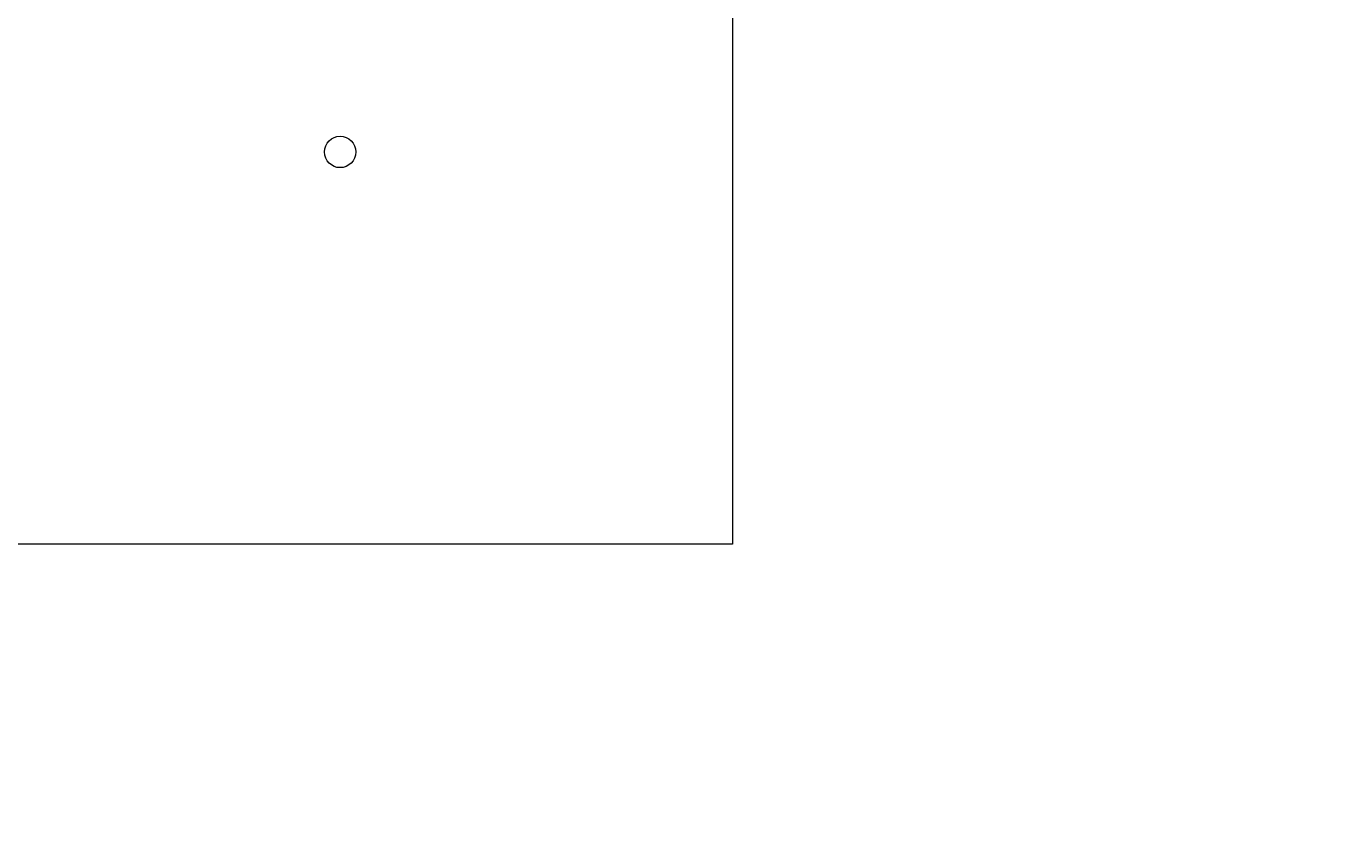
# Model space of a CAD drawing. Header units: centimetres. Extents: x -228435 to 46820, y -89367 to 152985.
# Tile 103 of 256: x -15040 to -13358, y 17250 to 18260. Entities that reach past the tile are written whole.
import ezdxf

# ---------------------------------------------------------------- set-up
doc = ezdxf.new("R2010")
doc.units = ezdxf.units.CM
doc.header["$LTSCALE"] = 50
doc.header["$PDMODE"] = 35
doc.header["$PDSIZE"] = 0.1
doc.layers.get('0').update_dxf_attribs({"color": 8})
doc.layers.get('DEFPOINTS').update_dxf_attribs({"color": 8})
doc.layers.add('Kondygnacja  -0_5$0$ARCH_INFO_WYMIARY', color=8, linetype='Continuous', lineweight=9)
doc.layers.add('SU Lampy kwadratowe  -05$0$ARCH_SUFITY_PODWIESZANE', color=8, linetype='Continuous', lineweight=9)
doc.styles.add('Kondygnacja  -0_5$0$Romans', font='Romans.shx', dxfattribs={"width": 0.7})
doc.dimstyles.new('Kondygnacja  -0_5$0$Wymiary 1-100', dxfattribs={"dimtxt": 12, "dimasz": 10, "dimexe": 5, "dimexo": 0, "dimgap": 4, "dimtad": 1, "dimrnd": 0.5, "dimzin": 12, "dimdsep": 46, "dimtxsty": 'Kondygnacja  -0_5$0$Romans', "dimblk": 'Kondygnacja  -0_5$0$_Oblique', "dimcen": 10, "dimdle": 10, "dimclrt": 55, "dimazin": 0, "dimtfac": 1, "dimtmove": 1, "dimatfit": 3, "dimfxl": 8, "dimfxlon": 1, "dimtolj": 1, "dimtzin": 0, "dimarcsym": 0})

# ---------------------------------------------------------------- blocks, each defined once
blk = doc.blocks.new('SU Lampy kwadratowe  -05$0$moduł sufitu')
at = {"layer": 'SU Lampy kwadratowe  -05$0$ARCH_SUFITY_PODWIESZANE'}
blk.add_lwpolyline([(60, -360), (240, -360), (240, -540), (60, -540)], close=True, dxfattribs=at)
blk.add_circle((190, -490), 2, dxfattribs=at)
blk = doc.blocks.new('SU Lampy kwadratowe  -05')
at = {"layer": 'SU Lampy kwadratowe  -05$0$ARCH_SUFITY_PODWIESZANE'}
blk.add_blockref('SU Lampy kwadratowe  -05$0$moduł sufitu', (10460, 6800), dxfattribs=at)
blk = doc.blocks.new('Kondygnacja  -0_5$0$_Oblique')
at = {"color": 0, "linetype": 'ByBlock', "lineweight": -2}
blk.add_line((-0.5, -0.5), (0.5, 0.5), dxfattribs=at)
blk = doc.blocks.new('*D212')
at = {"layer": 'DEFPOINTS', "color": 0}
for p in [(-30586.3, 81900), (-30681.1, 12489.5), (9064, 12489.5)]:
    blk.add_point(p, dxfattribs=at)
at = {"layer": 'Kondygnacja  -0_5$0$ARCH_INFO_WYMIARY', "color": 0, "lineweight": -2}
for p, q in [((-30681.1, 81910), (-30681.1, 12479.5)), ((-30673.1, 81900), (-30686.1, 81900)), ((-30673.1, 12489.5), (-30686.1, 12489.5))]:
    blk.add_line(p, q, dxfattribs=at)
at = {"layer": 'Kondygnacja  -0_5$0$ARCH_INFO_WYMIARY', "color": 0, "lineweight": -2, "xscale": 10, "yscale": 10, "zscale": 10}
for p, rotation in [((-30681.1, 81900), 90), ((-30681.1, 12489.5), 270)]:
    blk.add_blockref('Kondygnacja  -0_5$0$_Oblique', p, dxfattribs=dict(at, rotation=rotation))
at = {"layer": 'Kondygnacja  -0_5$0$ARCH_INFO_WYMIARY', "color": 55, "insert": (-30691.1, 47194.8), "char_height": 12, "attachment_point": 5, "rotation": 90, "style": 'Kondygnacja  -0_5$0$Romans'}
blk.add_mtext('\\A1;69410.5', dxfattribs=at)

msp = doc.modelspace()

# ---------------------------------------------------------------- block references
at = {"layer": 'SU Lampy kwadratowe  -05$0$ARCH_SUFITY_PODWIESZANE', "xscale": 10, "yscale": 10, "zscale": 10}
msp.add_blockref('SU Lampy kwadratowe  -05', (-121140, -45000), dxfattribs=at)

# ---------------------------------------------------------------- dimensions: what is measured, and where the dimension line sits
at = {"layer": 'Kondygnacja  -0_5$0$ARCH_INFO_WYMIARY'}
dim = msp.add_linear_dim(base=(-30681.114, 12489.5), p1=(-30586.301, 81900), p2=(9064, 12489.5), angle=90, dimstyle='Kondygnacja  -0_5$0$Wymiary 1-100', dxfattribs=at)
dim.commit()
dim.dimension.update_dxf_attribs({"geometry": '*D212', "text_midpoint": (-30691.114, 47194.75)})

doc.saveas('drawing.dxf')
